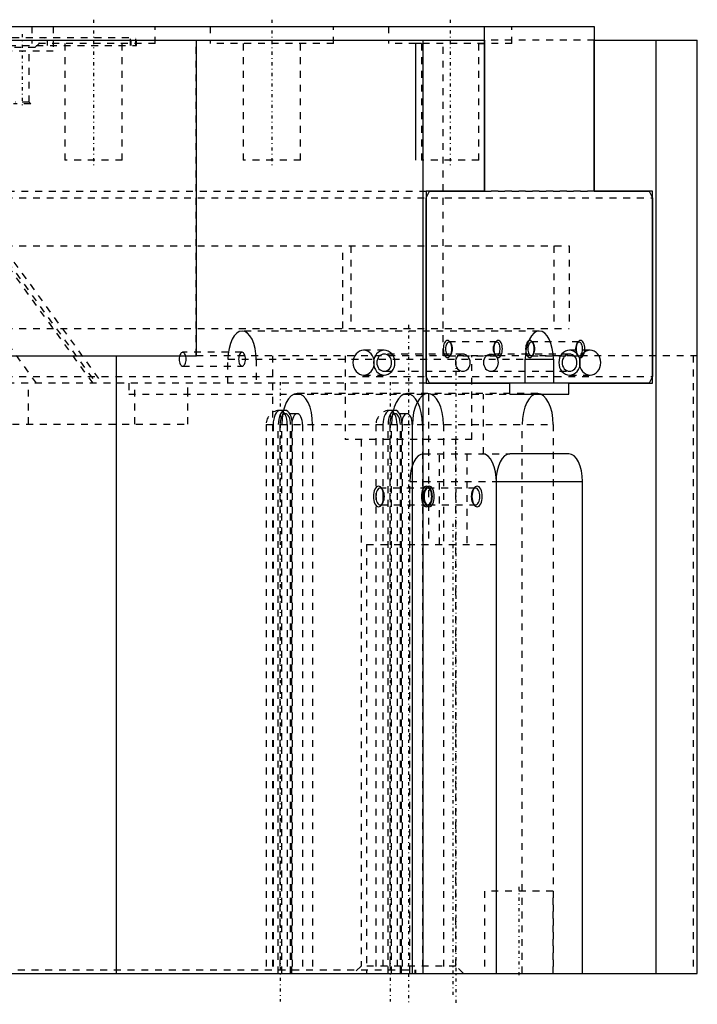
# Model space of a CAD drawing. Extents: x -146 to 146, y -4 to 139.
# Tile 2 of 2: x 47 to 146, y -4 to 139. Entities that reach past the tile are written whole.
import ezdxf

# ---------------------------------------------------------------- set-up
doc = ezdxf.new("R2010")
doc.units = 0
doc.linetypes.add('CENTER', pattern=[1.5, 0.45, -0.5, 0.05, -0.5])
doc.linetypes.add('DASHED', pattern=[2, 1, -1])
for name, color, linetype in [('AM_0', 7, 'CONTINUOUS'), ('AM_2', 5, 'CONTINUOUS'), ('AM_3', 6, 'DASHED'), ('AM_5', 3, 'CONTINUOUS'), ('AM_7', 4, 'CENTER')]:
    doc.layers.add(name, color=color, linetype=linetype)

msp = doc.modelspace()

# ---------------------------------------------------------------- linework, layer by layer
at = {"layer": 'AM_0'}
for p, q in [((36.17, 138), (130.98, 138)), ((114.98, 114), (114.98, 138)), ((130.98, 138), (130.98, 114)), ((-114.98, 136), (114.98, 136)), ((73.03, 90), (73.03, 136)), ((106.01, 136), (106.01, 0)), ((114.98, 136), (114.98, 114)), ((130.98, 136), (146, 136)), ((130.98, 114), (130.98, 136)), ((139.95, 136), (139.95, 0)), ((146, 0), (146, 136)), ((106.48, 113), (106.98, 114)), ((106.48, 114), (106.48, 86)), ((114.98, 114), (106.48, 114)), ((106.98, 114), (114.98, 114)), ((130.98, 114), (138.98, 114)), ((139.48, 114), (130.98, 114)), ((138.98, 114), (139.48, 113)), ((139.48, 86), (139.48, 114)), ((106.48, 87), (106.48, 113)), ((139.48, 113), (139.48, 87)), ((-73.03, 90), (73.03, 90)), ((61.32, 90), (61.32, 0)), ((120.93, 86), (120.93, 89.5)), ((125.03, 89.5), (125.03, 86)), ((106.98, 86), (106.48, 87)), ((139.48, 87), (138.98, 86)), ((106.48, 86), (118.67, 86)), ((138.98, 86), (106.98, 86)), ((118.67, 84.4), (118.67, 86)), ((127.28, 86), (139.48, 86)), ((127.28, 84.4), (127.28, 86)), ((118.67, 84.4), (127.28, 84.4)), ((127.28, 75.7), (118.68, 75.7)), ((116.72, 71.7), (116.7, 72.28)), ((116.68, 71.7), (116.68, 0)), ((116.72, 62.5), (116.72, 71.7)), ((129.28, 0), (129.28, 71.7)), ((116.72, 62.5), (116.68, 62.5)), ((-116.68, 0), (116.68, 0)), ((116.72, 0), (146, 0))]:
    msp.add_line(p, q, dxfattribs=at)
for points in [[(125.03, 89.5), (124.99, 90.3), (124.87, 91.07), (124.68, 91.78), (124.43, 92.4), (124.11, 92.91), (123.76, 93.29), (123.38, 93.52), (122.98, 93.6), (122.58, 93.52), (122.19, 93.29), (121.84, 92.91), (121.53, 92.4), (121.27, 91.78), (121.08, 91.07), (120.96, 90.3), (120.93, 89.5)], [(116.54, 90.1), (116.64, 90.03), (116.73, 90), (116.83, 90), (116.92, 90.04), (117.01, 90.12), (117.09, 90.23), (117.16, 90.37), (117.21, 90.53), (117.25, 90.71), (117.27, 90.9), (117.27, 91.1), (117.25, 91.29), (117.21, 91.47), (117.16, 91.63), (117.09, 91.77), (117.01, 91.88), (116.92, 91.96), (116.83, 92), (116.73, 92), (116.64, 91.97), (116.54, 91.9)], [(128.54, 90.1), (128.64, 90.03), (128.73, 90), (128.83, 90), (128.92, 90.04), (129.01, 90.12), (129.09, 90.23), (129.16, 90.37), (129.21, 90.53), (129.25, 90.71), (129.27, 90.9), (129.27, 91.1), (129.25, 91.29), (129.21, 91.47), (129.16, 91.63), (129.09, 91.77), (129.01, 91.88), (128.92, 91.96), (128.83, 92), (128.73, 92), (128.64, 91.97), (128.54, 91.9)], [(118.68, 75.7), (118.29, 75.62), (117.91, 75.4), (117.56, 75.03), (117.26, 74.53), (117.01, 73.92), (116.83, 73.23), (116.71, 72.48), (116.68, 71.7)], [(129.28, 71.7), (129.24, 72.48), (129.12, 73.23), (128.94, 73.92), (128.69, 74.53), (128.39, 75.03), (128.04, 75.4), (127.67, 75.62), (127.28, 75.7)]]:
    msp.add_lwpolyline(points, dxfattribs=at)
for points in [[(116.98, 92.25), (116.85, 92.23), (116.74, 92.15), (116.63, 92.04), (116.53, 91.88), (116.46, 91.69), (116.4, 91.48), (116.36, 91.24), (116.35, 91), (116.36, 90.76), (116.4, 90.52), (116.46, 90.31), (116.53, 90.12), (116.63, 89.96), (116.74, 89.85), (116.85, 89.77), (116.98, 89.75), (117.1, 89.77), (117.21, 89.85), (117.32, 89.96), (117.42, 90.12), (117.5, 90.31), (117.55, 90.52), (117.59, 90.76), (117.6, 91), (117.59, 91.24), (117.55, 91.48), (117.5, 91.69), (117.42, 91.88), (117.32, 92.04), (117.21, 92.15), (117.1, 92.23)], [(128.98, 92.25), (128.85, 92.23), (128.74, 92.15), (128.63, 92.04), (128.53, 91.88), (128.46, 91.69), (128.4, 91.48), (128.36, 91.24), (128.35, 91), (128.36, 90.76), (128.4, 90.52), (128.46, 90.31), (128.53, 90.12), (128.63, 89.96), (128.74, 89.85), (128.85, 89.77), (128.98, 89.75), (129.1, 89.77), (129.21, 89.85), (129.32, 89.96), (129.42, 90.12), (129.5, 90.31), (129.55, 90.52), (129.59, 90.76), (129.6, 91), (129.59, 91.24), (129.55, 91.48), (129.5, 91.69), (129.42, 91.88), (129.32, 92.04), (129.21, 92.15), (129.1, 92.23)]]:
    msp.add_lwpolyline(points, close=True, dxfattribs=at)
at = {"layer": 'AM_2'}
for p, q in [((120.93, 89.5), (125.03, 89.5)), ((116.72, 71.7), (129.28, 71.7)), ((116.72, 0), (116.72, 62.5))]:
    msp.add_line(p, q, dxfattribs=at)
at = {"layer": 'AM_3'}
for p, q in [((49.02, 138), (49.02, 135.5)), ((52.17, 138), (52.17, 134.4)), ((67.02, 135.5), (67.02, 138)), ((75, 138), (75, 135.5)), ((93, 135.5), (93, 138)), ((100.99, 138), (100.99, 135.5)), ((118.99, 135.5), (118.99, 138)), ((36.17, 136.4), (64.2, 136.4)), ((49.49, 134.9), (50.99, 136.4)), ((63.39, 135.2), (63.39, 136.4)), ((64.2, 135.2), (64.2, 136.4)), ((-64.31, 135.2), (64.31, 135.2)), ((49.49, 134.9), (45.77, 134.9)), ((48.64, 126.94), (48.64, 134.9)), ((67.02, 135.5), (49.02, 135.5)), ((51.3, 135.2), (51.3, 136)), ((53.84, 135.5), (53.84, 118.5)), ((62.21, 118.5), (62.21, 135.5)), ((63.51, 135.2), (63.51, 136)), ((64.31, 135.2), (64.31, 136)), ((72.97, 90), (72.97, 136)), ((93, 135.5), (75, 135.5)), ((79.82, 135.5), (79.82, 118.5)), ((88.19, 118.5), (88.19, 135.5)), ((118.99, 135.5), (100.99, 135.5)), ((105.8, 135.5), (105.8, 118.5)), ((108.97, 90), (108.97, 136)), ((114.17, 118.5), (114.17, 135.5)), ((130.98, 136), (114.98, 136)), ((52.17, 134.4), (3.26, 134.4)), ((57.96, 86), (22.79, 134.4)), ((23.22, 134.4), (58.39, 86)), ((24.09, 134.4), (59.26, 86)), ((49.74, 86), (18.56, 128.9)), ((48.88, 126.7), (46.38, 126.7)), ((48.64, 126.94), (46.62, 126.94)), ((48.88, 126.7), (48.64, 126.94)), ((62.21, 118.5), (53.84, 118.5)), ((88.19, 118.5), (79.82, 118.5)), ((114.17, 118.5), (105.8, 118.5)), ((-106.48, 114), (106.48, 114)), ((114.98, 114), (130.98, 114)), ((130.98, 114), (114.98, 114)), ((11.21, 113), (139.48, 113)), ((11.21, 106), (127.35, 106)), ((94.35, 94), (94.35, 106)), ((95.5, 106), (95.5, 94)), ((125.1, 106), (125.1, 94)), ((127.35, 106), (127.35, 94)), ((11.21, 94), (127.35, 94)), ((122.98, 93.6), (79.67, 93.6)), ((116.76, 92.01), (109.83, 92.01)), ((110.12, 91.82), (109.98, 92.02)), ((116.61, 92.02), (116.47, 91.82)), ((128.76, 92.01), (121.83, 92.01)), ((122.12, 91.82), (121.98, 92.02)), ((128.61, 92.02), (128.47, 91.82)), ((79.67, 90.51), (71.01, 90.51)), ((100.38, 90.8), (97.38, 90.8)), ((130.38, 90.8), (127.38, 90.8)), ((146, 90), (73.03, 90)), ((77.62, 86), (77.62, 89.5)), ((77.62, 89.5), (120.93, 89.5)), ((81.72, 89.5), (81.72, 86)), ((84.09, 90), (84.09, 0)), ((94.67, 90), (94.67, 77.8)), ((111.87, 90.25), (100.38, 90.25)), ((109.83, 89.99), (116.76, 89.99)), ((109.98, 89.98), (110.12, 90.18)), ((113.17, 77.8), (113.17, 90)), ((127.38, 90.25), (115.9, 90.25)), ((116.47, 90.18), (116.61, 89.98)), ((121.83, 89.99), (128.76, 89.99)), ((121.98, 89.98), (122.12, 90.18)), ((128.47, 90.18), (128.61, 89.98)), ((145.41, 90), (145.41, 0)), ((71.01, 88.49), (79.67, 88.49)), ((100.38, 87.75), (111.83, 87.75)), ((115.93, 87.75), (127.38, 87.75)), ((11.21, 87), (139.48, 87)), ((97.38, 87.2), (100.38, 87.2)), ((127.38, 87.2), (130.38, 87.2)), ((106.48, 86), (-106.48, 86)), ((48.54, 80.05), (48.54, 86)), ((63.15, 86), (63.15, 84.4)), ((64.04, 80.05), (64.04, 86)), ((71.76, 84.4), (71.76, 86)), ((63.15, 84.4), (118.67, 84.4)), ((71.79, 80.05), (71.79, 84.4)), ((122.75, 84.5), (87.7, 84.5)), ((106.85, 84.4), (106.85, 62.5)), ((114.85, 75.7), (114.85, 84.4)), ((85.96, 82.05), (85.23, 82.05)), ((101.96, 82.05), (101.23, 82.05)), ((87.7, 81.55), (85.96, 81.55)), ((103.7, 81.55), (101.96, 81.55)), ((-71.79, 80.05), (71.79, 80.05)), ((83.18, 80), (83.18, 0)), ((83.18, 80), (125, 80)), ((84.2, 80), (84.2, 0)), ((84.94, 0), (84.94, 80)), ((85.19, 80), (85.19, 0)), ((85.45, 0), (85.45, 80)), ((86.25, 80), (86.25, 0)), ((86.74, 0), (86.74, 80)), ((86.92, 0), (86.92, 80)), ((86.99, 80), (86.99, 0)), ((88.47, 80), (88.47, 0)), ((89.95, 80), (89.95, 0)), ((99.18, 80), (99.18, 0)), ((100.2, 80), (100.2, 0)), ((100.94, 0), (100.94, 80)), ((101.19, 80), (101.19, 0)), ((101.45, 0), (101.45, 80)), ((102.25, 80), (102.25, 0)), ((102.74, 0), (102.74, 80)), ((102.92, 0), (102.92, 80)), ((102.99, 80), (102.99, 0)), ((104.47, 80), (104.47, 0)), ((104.5, 0), (104.5, 80)), ((105.95, 80), (105.95, 0)), ((109, 80), (109, 0)), ((120.5, 0), (120.5, 80)), ((125, 80), (125, 0)), ((113.17, 77.8), (94.67, 77.8)), ((97.01, 77.8), (97.01, 1.08)), ((110.84, 1.08), (110.84, 77.8)), ((106.12, 75.7), (118.68, 75.7)), ((108.43, 62.5), (108.43, 75.7)), ((112.4, 75.7), (112.4, 62.5)), ((106.68, 70.73), (99.79, 70.73)), ((100.15, 70.5), (99.99, 70.72)), ((104.12, 0), (104.12, 71.7)), ((104.12, 71.7), (116.68, 71.7)), ((106.49, 70.72), (106.33, 70.5)), ((113.68, 70.73), (106.79, 70.73)), ((107.15, 70.5), (106.99, 70.72)), ((113.49, 70.72), (113.33, 70.5)), ((99.79, 68.27), (106.68, 68.27)), ((99.99, 68.28), (100.15, 68.5)), ((106.33, 68.5), (106.49, 68.28)), ((106.79, 68.27), (113.68, 68.27)), ((106.99, 68.28), (107.15, 68.5)), ((113.33, 68.5), (113.49, 68.28)), ((97.82, 62.5), (97.82, 0)), ((97.82, 62.5), (116.68, 62.5)), ((115, 12), (115, 0)), ((125, 12), (115, 12)), ((125, 0), (125, 12)), ((-105, 0.5), (105, 0.5)), ((97.01, 1.08), (95.92, 0)), ((110.84, 1.08), (97.01, 1.08)), ((104.9, 0), (104.9, 0.5)), ((105, 0), (105, 0.5)), ((111.92, 0), (110.84, 1.08))]:
    msp.add_line(p, q, dxfattribs=at)
for points in [[(81.72, 89.5), (81.68, 90.3), (81.57, 91.07), (81.38, 91.78), (81.12, 92.4), (80.81, 92.91), (80.46, 93.29), (80.07, 93.52), (79.67, 93.6), (79.27, 93.52), (78.89, 93.29), (78.54, 92.91), (78.22, 92.4), (77.97, 91.78), (77.78, 91.07), (77.66, 90.3), (77.62, 89.5)], [(116.54, 91.9), (116.46, 91.8), (116.38, 91.66), (116.33, 91.49), (116.28, 91.3), (116.26, 91.1), (116.26, 90.9), (116.28, 90.7), (116.33, 90.51), (116.38, 90.34), (116.46, 90.2), (116.54, 90.1)], [(128.54, 91.9), (128.46, 91.8), (128.38, 91.66), (128.33, 91.49), (128.28, 91.3), (128.26, 91.1), (128.26, 90.9), (128.28, 90.7), (128.33, 90.51), (128.38, 90.34), (128.46, 90.2), (128.54, 90.1)], [(110.84, 89.5), (110.77, 89.26), (110.75, 89.02), (110.77, 88.77), (110.83, 88.53), (110.93, 88.32), (111.06, 88.12), (111.23, 87.96), (111.41, 87.85), (111.62, 87.77), (111.83, 87.75), (112.05, 87.77), (112.25, 87.85), (112.44, 87.96), (112.6, 88.12), (112.74, 88.32), (112.84, 88.53), (112.9, 88.77), (112.91, 89.02), (112.89, 89.26), (112.82, 89.5)], [(114.94, 89.5), (114.87, 89.26), (114.85, 89.02), (114.87, 88.77), (114.93, 88.53), (115.03, 88.32), (115.16, 88.12), (115.33, 87.96), (115.51, 87.85), (115.72, 87.77), (115.93, 87.75), (116.15, 87.77), (116.35, 87.85), (116.54, 87.96), (116.7, 88.12), (116.84, 88.32), (116.94, 88.53), (117, 88.77), (117.01, 89.02), (116.99, 89.26), (116.92, 89.5)], [(89.95, 80), (89.9, 80.88), (89.77, 81.72), (89.57, 82.5), (89.29, 83.18), (88.95, 83.74), (88.56, 84.16), (88.13, 84.41), (87.7, 84.5), (87.26, 84.41), (86.83, 84.16), (86.45, 83.74), (86.1, 83.18), (85.83, 82.5), (85.62, 81.72), (85.49, 80.88), (85.45, 80)], [(105.95, 80), (105.9, 80.88), (105.77, 81.72), (105.57, 82.5), (105.29, 83.18), (104.95, 83.74), (104.56, 84.16), (104.13, 84.41), (103.7, 84.5), (103.26, 84.41), (102.83, 84.16), (102.45, 83.74), (102.1, 83.18), (101.83, 82.5), (101.62, 81.72), (101.49, 80.88), (101.45, 80)], [(109, 80), (108.96, 80.88), (108.83, 81.72), (108.62, 82.5), (108.34, 83.18), (108, 83.74), (107.61, 84.16), (107.19, 84.41), (106.75, 84.5), (106.31, 84.41), (105.89, 84.16), (105.5, 83.74), (105.16, 83.18), (104.88, 82.5), (104.67, 81.72), (104.54, 80.88), (104.5, 80)], [(125, 80), (124.96, 80.88), (124.83, 81.72), (124.62, 82.5), (124.34, 83.18), (124, 83.74), (123.61, 84.16), (123.19, 84.41), (122.75, 84.5), (122.31, 84.41), (121.89, 84.16), (121.5, 83.74), (121.16, 83.18), (120.88, 82.5), (120.67, 81.72), (120.54, 80.88), (120.5, 80)], [(86.25, 80), (86.23, 80.4), (86.17, 80.78), (86.08, 81.14), (85.95, 81.45), (85.8, 81.7), (85.62, 81.89), (85.43, 82.01), (85.23, 82.05), (85.03, 82.01), (84.84, 81.89), (84.66, 81.7), (84.5, 81.45), (84.38, 81.14), (84.28, 80.78), (84.22, 80.4), (84.2, 80)], [(86.99, 80), (86.97, 80.4), (86.91, 80.78), (86.82, 81.14), (86.69, 81.45), (86.53, 81.7), (86.36, 81.89), (86.16, 82.01), (85.96, 82.05), (85.76, 82.01), (85.57, 81.89), (85.39, 81.7), (85.24, 81.45), (85.11, 81.14), (85.02, 80.78), (84.96, 80.4), (84.94, 80)], [(102.25, 80), (102.23, 80.4), (102.17, 80.78), (102.08, 81.14), (101.95, 81.45), (101.8, 81.7), (101.62, 81.89), (101.43, 82.01), (101.23, 82.05), (101.03, 82.01), (100.84, 81.89), (100.66, 81.7), (100.5, 81.45), (100.38, 81.14), (100.28, 80.78), (100.22, 80.4), (100.2, 80)], [(102.99, 80), (102.97, 80.4), (102.91, 80.78), (102.82, 81.14), (102.69, 81.45), (102.53, 81.7), (102.36, 81.89), (102.16, 82.01), (101.96, 82.05), (101.76, 82.01), (101.57, 81.89), (101.39, 81.7), (101.24, 81.45), (101.11, 81.14), (101.02, 80.78), (100.96, 80.4), (100.94, 80)], [(86.74, 80), (86.72, 80.3), (86.68, 80.59), (86.61, 80.86), (86.51, 81.1), (86.39, 81.29), (86.26, 81.43), (86.11, 81.52), (85.96, 81.55), (85.81, 81.52), (85.67, 81.43), (85.53, 81.29), (85.42, 81.1), (85.32, 80.86), (85.25, 80.59), (85.2, 80.3), (85.19, 80)], [(88.47, 80), (88.46, 80.3), (88.41, 80.59), (88.34, 80.86), (88.24, 81.1), (88.13, 81.29), (87.99, 81.43), (87.85, 81.52), (87.7, 81.55), (87.54, 81.52), (87.4, 81.43), (87.27, 81.29), (87.15, 81.1), (87.05, 80.86), (86.98, 80.59), (86.94, 80.3), (86.92, 80)], [(102.74, 80), (102.72, 80.3), (102.68, 80.59), (102.61, 80.86), (102.51, 81.1), (102.39, 81.29), (102.26, 81.43), (102.11, 81.52), (101.96, 81.55), (101.81, 81.52), (101.67, 81.43), (101.53, 81.29), (101.42, 81.1), (101.32, 80.86), (101.25, 80.59), (101.2, 80.3), (101.19, 80)], [(104.47, 80), (104.46, 80.3), (104.41, 80.59), (104.34, 80.86), (104.24, 81.1), (104.13, 81.29), (103.99, 81.43), (103.85, 81.52), (103.7, 81.55), (103.54, 81.52), (103.4, 81.43), (103.27, 81.29), (103.15, 81.1), (103.05, 80.86), (102.98, 80.59), (102.94, 80.3), (102.92, 80)], [(106.12, 75.7), (105.73, 75.62), (105.35, 75.4), (105.01, 75.03), (104.7, 74.53), (104.46, 73.92), (104.27, 73.23), (104.16, 72.48), (104.12, 71.7)], [(116.7, 72.28), (116.6, 73.07), (116.42, 73.8), (116.17, 74.45), (115.86, 74.98), (115.51, 75.37), (115.12, 75.62), (114.72, 75.7)]]:
    msp.add_lwpolyline(points, dxfattribs=at)
for points in [[(109.61, 92.25), (109.49, 92.23), (109.38, 92.15), (109.27, 92.04), (109.17, 91.88), (109.09, 91.69), (109.04, 91.48), (109, 91.24), (108.99, 91), (109, 90.76), (109.04, 90.52), (109.09, 90.31), (109.17, 90.12), (109.27, 89.96), (109.38, 89.85), (109.49, 89.77), (109.61, 89.75), (109.74, 89.77), (109.85, 89.85), (109.96, 89.96), (110.06, 90.12), (110.13, 90.31), (110.19, 90.52), (110.23, 90.76), (110.24, 91), (110.23, 91.24), (110.19, 91.48), (110.13, 91.69), (110.06, 91.88), (109.96, 92.04), (109.85, 92.15), (109.74, 92.23)], [(109.83, 92.01), (109.73, 91.99), (109.63, 91.93), (109.55, 91.84), (109.47, 91.71), (109.41, 91.56), (109.36, 91.39), (109.33, 91.2), (109.32, 91), (109.33, 90.8), (109.36, 90.61), (109.41, 90.44), (109.47, 90.29), (109.55, 90.16), (109.63, 90.07), (109.73, 90.01), (109.83, 89.99), (109.92, 90.01), (110.02, 90.07), (110.1, 90.16), (110.18, 90.29), (110.24, 90.44), (110.29, 90.61), (110.32, 90.8), (110.33, 91), (110.32, 91.2), (110.29, 91.39), (110.24, 91.56), (110.18, 91.71), (110.1, 91.84), (110.02, 91.93), (109.92, 91.99)], [(121.61, 92.25), (121.49, 92.23), (121.38, 92.15), (121.27, 92.04), (121.17, 91.88), (121.09, 91.69), (121.04, 91.48), (121, 91.24), (120.99, 91), (121, 90.76), (121.04, 90.52), (121.09, 90.31), (121.17, 90.12), (121.27, 89.96), (121.38, 89.85), (121.49, 89.77), (121.61, 89.75), (121.74, 89.77), (121.85, 89.85), (121.96, 89.96), (122.06, 90.12), (122.13, 90.31), (122.19, 90.52), (122.23, 90.76), (122.24, 91), (122.23, 91.24), (122.19, 91.48), (122.13, 91.69), (122.06, 91.88), (121.96, 92.04), (121.85, 92.15), (121.74, 92.23)], [(121.83, 92.01), (121.73, 91.99), (121.63, 91.93), (121.55, 91.84), (121.47, 91.71), (121.41, 91.56), (121.36, 91.39), (121.33, 91.2), (121.32, 91), (121.33, 90.8), (121.36, 90.61), (121.41, 90.44), (121.47, 90.29), (121.55, 90.16), (121.63, 90.07), (121.73, 90.01), (121.83, 89.99), (121.92, 90.01), (122.02, 90.07), (122.1, 90.16), (122.18, 90.29), (122.24, 90.44), (122.29, 90.61), (122.32, 90.8), (122.33, 91), (122.32, 91.2), (122.29, 91.39), (122.24, 91.56), (122.18, 91.71), (122.1, 91.84), (122.02, 91.93), (121.92, 91.99)], [(71.01, 90.51), (70.92, 90.49), (70.82, 90.43), (70.73, 90.34), (70.66, 90.21), (70.6, 90.06), (70.55, 89.89), (70.52, 89.7), (70.51, 89.5), (70.52, 89.3), (70.55, 89.11), (70.6, 88.94), (70.66, 88.79), (70.73, 88.66), (70.82, 88.57), (70.92, 88.51), (71.01, 88.49), (71.11, 88.51), (71.21, 88.57), (71.29, 88.66), (71.37, 88.79), (71.43, 88.94), (71.48, 89.11), (71.51, 89.3), (71.52, 89.5), (71.51, 89.7), (71.48, 89.89), (71.43, 90.06), (71.37, 90.21), (71.29, 90.34), (71.21, 90.43), (71.11, 90.49)], [(79.67, 88.49), (79.77, 88.51), (79.87, 88.57), (79.95, 88.66), (80.03, 88.79), (80.09, 88.94), (80.14, 89.11), (80.17, 89.3), (80.18, 89.5), (80.17, 89.7), (80.14, 89.89), (80.09, 90.06), (80.03, 90.21), (79.95, 90.34), (79.87, 90.43), (79.77, 90.49), (79.67, 90.51), (79.58, 90.49), (79.48, 90.43), (79.39, 90.34), (79.32, 90.21), (79.26, 90.06), (79.21, 89.89), (79.18, 89.7), (79.17, 89.5), (79.18, 89.3), (79.21, 89.11), (79.26, 88.94), (79.32, 88.79), (79.39, 88.66), (79.48, 88.57), (79.58, 88.51)], [(97.38, 90.8), (97.08, 90.77), (96.79, 90.66), (96.52, 90.5), (96.28, 90.27), (96.09, 90), (95.94, 89.69), (95.85, 89.35), (95.82, 89), (95.85, 88.65), (95.94, 88.31), (96.09, 88), (96.28, 87.73), (96.52, 87.5), (96.79, 87.34), (97.08, 87.23), (97.38, 87.2), (97.69, 87.23), (97.98, 87.34), (98.25, 87.5), (98.48, 87.73), (98.68, 88), (98.82, 88.31), (98.91, 88.65), (98.94, 89), (98.91, 89.35), (98.82, 89.69), (98.68, 90), (98.48, 90.27), (98.25, 90.5), (97.98, 90.66), (97.69, 90.77)], [(100.38, 90.8), (100.08, 90.77), (99.79, 90.66), (99.52, 90.5), (99.28, 90.27), (99.09, 90), (98.94, 89.69), (98.85, 89.35), (98.82, 89), (98.85, 88.65), (98.94, 88.31), (99.09, 88), (99.28, 87.73), (99.52, 87.5), (99.79, 87.34), (100.08, 87.23), (100.38, 87.2), (100.69, 87.23), (100.98, 87.34), (101.25, 87.5), (101.48, 87.73), (101.68, 88), (101.82, 88.31), (101.91, 88.65), (101.94, 89), (101.91, 89.35), (101.82, 89.69), (101.68, 90), (101.48, 90.27), (101.25, 90.5), (100.98, 90.66), (100.69, 90.77)], [(127.38, 90.8), (127.08, 90.77), (126.79, 90.66), (126.52, 90.5), (126.28, 90.27), (126.09, 90), (125.94, 89.69), (125.85, 89.35), (125.82, 89), (125.85, 88.65), (125.94, 88.31), (126.09, 88), (126.28, 87.73), (126.52, 87.5), (126.79, 87.34), (127.08, 87.23), (127.38, 87.2), (127.69, 87.23), (127.98, 87.34), (128.25, 87.5), (128.48, 87.73), (128.68, 88), (128.82, 88.31), (128.91, 88.65), (128.94, 89), (128.91, 89.35), (128.82, 89.69), (128.68, 90), (128.48, 90.27), (128.25, 90.5), (127.98, 90.66), (127.69, 90.77)], [(130.38, 90.8), (130.08, 90.77), (129.79, 90.66), (129.52, 90.5), (129.28, 90.27), (129.09, 90), (128.94, 89.69), (128.85, 89.35), (128.82, 89), (128.85, 88.65), (128.94, 88.31), (129.09, 88), (129.28, 87.73), (129.52, 87.5), (129.79, 87.34), (130.08, 87.23), (130.38, 87.2), (130.69, 87.23), (130.98, 87.34), (131.25, 87.5), (131.48, 87.73), (131.68, 88), (131.82, 88.31), (131.91, 88.65), (131.94, 89), (131.91, 89.35), (131.82, 89.69), (131.68, 90), (131.48, 90.27), (131.25, 90.5), (130.98, 90.66), (130.69, 90.77)], [(100.38, 90.25), (100.17, 90.23), (99.97, 90.15), (99.78, 90.04), (99.62, 89.88), (99.48, 89.69), (99.38, 89.48), (99.32, 89.24), (99.3, 89), (99.32, 88.76), (99.38, 88.52), (99.48, 88.31), (99.62, 88.12), (99.78, 87.96), (99.97, 87.85), (100.17, 87.77), (100.38, 87.75), (100.59, 87.77), (100.8, 87.85), (100.98, 87.96), (101.15, 88.12), (101.28, 88.31), (101.38, 88.52), (101.44, 88.76), (101.46, 89), (101.44, 89.24), (101.38, 89.48), (101.28, 89.69), (101.15, 89.88), (100.98, 90.04), (100.8, 90.15), (100.59, 90.23)], [(127.38, 90.25), (127.17, 90.23), (126.97, 90.15), (126.78, 90.04), (126.62, 89.88), (126.48, 89.69), (126.38, 89.48), (126.32, 89.24), (126.3, 89), (126.32, 88.76), (126.38, 88.52), (126.48, 88.31), (126.62, 88.12), (126.78, 87.96), (126.97, 87.85), (127.17, 87.77), (127.38, 87.75), (127.59, 87.77), (127.8, 87.85), (127.98, 87.96), (128.15, 88.12), (128.28, 88.31), (128.38, 88.52), (128.44, 88.76), (128.46, 89), (128.44, 89.24), (128.38, 89.48), (128.28, 89.69), (128.15, 89.88), (127.98, 90.04), (127.8, 90.15), (127.59, 90.23)], [(99.56, 71), (99.41, 70.97), (99.27, 70.89), (99.14, 70.75), (99.03, 70.56), (98.93, 70.33), (98.86, 70.07), (98.82, 69.79), (98.81, 69.5), (98.82, 69.21), (98.86, 68.93), (98.93, 68.67), (99.03, 68.44), (99.14, 68.25), (99.27, 68.11), (99.41, 68.03), (99.56, 68), (99.7, 68.03), (99.84, 68.11), (99.97, 68.25), (100.09, 68.44), (100.18, 68.67), (100.25, 68.93), (100.29, 69.21), (100.31, 69.5), (100.29, 69.79), (100.25, 70.07), (100.18, 70.33), (100.09, 70.56), (99.97, 70.75), (99.84, 70.89), (99.7, 70.97)], [(99.79, 70.73), (99.67, 70.71), (99.56, 70.64), (99.45, 70.52), (99.36, 70.37), (99.28, 70.18), (99.22, 69.97), (99.19, 69.74), (99.18, 69.5), (99.19, 69.26), (99.22, 69.03), (99.28, 68.82), (99.36, 68.63), (99.45, 68.48), (99.56, 68.36), (99.67, 68.29), (99.79, 68.27), (99.91, 68.29), (100.03, 68.36), (100.13, 68.48), (100.23, 68.63), (100.3, 68.82), (100.36, 69.03), (100.39, 69.26), (100.41, 69.5), (100.39, 69.74), (100.36, 69.97), (100.3, 70.18), (100.23, 70.37), (100.13, 70.52), (100.03, 70.64), (99.91, 70.71)], [(106.56, 71), (106.41, 70.97), (106.27, 70.89), (106.14, 70.75), (106.03, 70.56), (105.93, 70.33), (105.86, 70.07), (105.82, 69.79), (105.81, 69.5), (105.82, 69.21), (105.86, 68.93), (105.93, 68.67), (106.03, 68.44), (106.14, 68.25), (106.27, 68.11), (106.41, 68.03), (106.56, 68), (106.7, 68.03), (106.84, 68.11), (106.97, 68.25), (107.09, 68.44), (107.18, 68.67), (107.25, 68.93), (107.29, 69.21), (107.31, 69.5), (107.29, 69.79), (107.25, 70.07), (107.18, 70.33), (107.09, 70.56), (106.97, 70.75), (106.84, 70.89), (106.7, 70.97)], [(106.68, 70.73), (106.56, 70.71), (106.45, 70.64), (106.34, 70.52), (106.25, 70.37), (106.17, 70.18), (106.12, 69.97), (106.08, 69.74), (106.07, 69.5), (106.08, 69.26), (106.12, 69.03), (106.17, 68.82), (106.25, 68.63), (106.34, 68.48), (106.45, 68.36), (106.56, 68.29), (106.68, 68.27), (106.8, 68.29), (106.92, 68.36), (107.03, 68.48), (107.12, 68.63), (107.2, 68.82), (107.25, 69.03), (107.29, 69.26), (107.3, 69.5), (107.29, 69.74), (107.25, 69.97), (107.2, 70.18), (107.12, 70.37), (107.03, 70.52), (106.92, 70.64), (106.8, 70.71)], [(106.92, 71), (106.77, 70.97), (106.63, 70.89), (106.5, 70.75), (106.39, 70.56), (106.29, 70.33), (106.23, 70.07), (106.18, 69.79), (106.17, 69.5), (106.18, 69.21), (106.23, 68.93), (106.29, 68.67), (106.39, 68.44), (106.5, 68.25), (106.63, 68.11), (106.77, 68.03), (106.92, 68), (107.06, 68.03), (107.21, 68.11), (107.33, 68.25), (107.45, 68.44), (107.54, 68.67), (107.61, 68.93), (107.65, 69.21), (107.67, 69.5), (107.65, 69.79), (107.61, 70.07), (107.54, 70.33), (107.45, 70.56), (107.33, 70.75), (107.21, 70.89), (107.06, 70.97)], [(106.79, 70.73), (106.67, 70.71), (106.56, 70.64), (106.45, 70.52), (106.36, 70.37), (106.28, 70.18), (106.22, 69.97), (106.19, 69.74), (106.18, 69.5), (106.19, 69.26), (106.22, 69.03), (106.28, 68.82), (106.36, 68.63), (106.45, 68.48), (106.56, 68.36), (106.67, 68.29), (106.79, 68.27), (106.91, 68.29), (107.03, 68.36), (107.13, 68.48), (107.23, 68.63), (107.3, 68.82), (107.36, 69.03), (107.39, 69.26), (107.41, 69.5), (107.39, 69.74), (107.36, 69.97), (107.3, 70.18), (107.23, 70.37), (107.13, 70.52), (107.03, 70.64), (106.91, 70.71)], [(113.68, 70.73), (113.56, 70.71), (113.45, 70.64), (113.34, 70.52), (113.25, 70.37), (113.17, 70.18), (113.12, 69.97), (113.08, 69.74), (113.07, 69.5), (113.08, 69.26), (113.12, 69.03), (113.17, 68.82), (113.25, 68.63), (113.34, 68.48), (113.45, 68.36), (113.56, 68.29), (113.68, 68.27), (113.8, 68.29), (113.92, 68.36), (114.03, 68.48), (114.12, 68.63), (114.2, 68.82), (114.25, 69.03), (114.29, 69.26), (114.3, 69.5), (114.29, 69.74), (114.25, 69.97), (114.2, 70.18), (114.12, 70.37), (114.03, 70.52), (113.92, 70.64), (113.8, 70.71)], [(113.92, 71), (113.77, 70.97), (113.63, 70.89), (113.5, 70.75), (113.39, 70.56), (113.29, 70.33), (113.23, 70.07), (113.18, 69.79), (113.17, 69.5), (113.18, 69.21), (113.23, 68.93), (113.29, 68.67), (113.39, 68.44), (113.5, 68.25), (113.63, 68.11), (113.77, 68.03), (113.92, 68), (114.06, 68.03), (114.21, 68.11), (114.33, 68.25), (114.45, 68.44), (114.54, 68.67), (114.61, 68.93), (114.65, 69.21), (114.67, 69.5), (114.65, 69.79), (114.61, 70.07), (114.54, 70.33), (114.45, 70.56), (114.33, 70.75), (114.21, 70.89), (114.06, 70.97)]]:
    msp.add_lwpolyline(points, close=True, dxfattribs=at)
for points in [[(111.87, 90.25, 0), (111.67, 90.23, 0), (111.32, 90.09, 0), (111.03, 89.83, 0), (110.84, 89.5, 0)], [(112.82, 89.5, 0), (112.63, 89.85, 0), (112.37, 90.1, 0), (112.03, 90.24, 0), (111.87, 90.25, 0)], [(114.94, 89.5, 0), (115.13, 89.85, 0), (115.4, 90.1, 0), (115.73, 90.24, 0), (115.9, 90.25, 0)], [(115.9, 90.25, 0), (116.1, 90.23, 0), (116.44, 90.09, 0), (116.58, 89.99, 0)], [(116.58, 89.99, 0), (116.74, 89.83, 0), (116.92, 89.5, 0)]]:
    msp.add_polyline3d(points, dxfattribs=at)
for centre in [(85.23, 80), (101.23, 80)]:
    msp.add_arc(centre, 2.05, 90, 180, dxfattribs=at)
at = {"layer": 'AM_5'}
for p, q in [((104.99, 118.5), (104.99, 135.5)), ((105.8, 135.5), (104.99, 135.5)), ((114.17, 135.5), (114.99, 135.5)), ((114.99, 118.5), (114.99, 135.5))]:
    msp.add_line(p, q, dxfattribs=at)
at = {"layer": 'AM_7'}
for p, q in [((58.02, 138.97), (58.02, 117.53)), ((84, 138.97), (84, 117.53)), ((109.99, 138.97), (109.99, 117.53)), ((47.63, 136.88), (47.63, 126.22)), ((103.92, 94.5), (103.92, -4.5)), ((110.85, -4.3), (110.85, 90.3)), ((85.23, 86.15), (85.23, -4.1)), ((101.23, 86.15), (101.23, -4.1)), ((110.42, -3.12), (110.42, 65.62)), ((120, 12.6), (120, -0.6))]:
    msp.add_line(p, q, dxfattribs=at)

doc.saveas('drawing.dxf')
